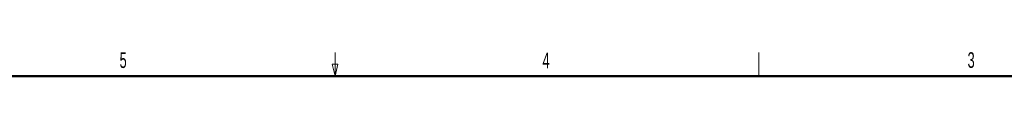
# Model space of a CAD drawing. Header units: millimetres. Extents: x 0 to 844, y -2 to 552.
# Tile 64 of 65: x 352 to 602, y 546 to 552. Entities that reach past the tile are written whole.
import ezdxf

# ---------------------------------------------------------------- set-up
doc = ezdxf.new("R2010")
doc.units = ezdxf.units.MM
doc.styles.add('SLDTEXTSTYLE0', font='TXT', dxfattribs={"width": 0.605})

msp = doc.modelspace()

# ---------------------------------------------------------------- linework, layer by layer
at = {"color": 7, "linetype": 'Continuous', "lineweight": 18}
for p, q in [((431.8, 546.1), (431.8, 552.1)), ((539.75, 546.1), (539.75, 552.1)), ((431.8, 546.1), (431.05, 549.1)), ((431.05, 549.1), (432.55, 549.1)), ((431.8, 546.1), (432.55, 549.1))]:
    msp.add_line(p, q, dxfattribs=at)
at = {"color": 7, "linetype": 'Continuous', "lineweight": 50}
msp.add_line((25.4, 546.1), (838.2, 546.1), dxfattribs=at)

# ---------------------------------------------------------------- texts
at = {"color": 7, "linetype": 'Continuous', "lineweight": 0, "char_height": 4, "attachment_point": 2, "style": 'SLDTEXTSTYLE0'}
for s, insert in [('5', (377.858, 552.159)), ('4', (485.531, 552.093)), ('3', (593.78, 552.164))]:
    msp.add_mtext(s, dxfattribs=dict(at, insert=insert))

doc.saveas('drawing.dxf')
